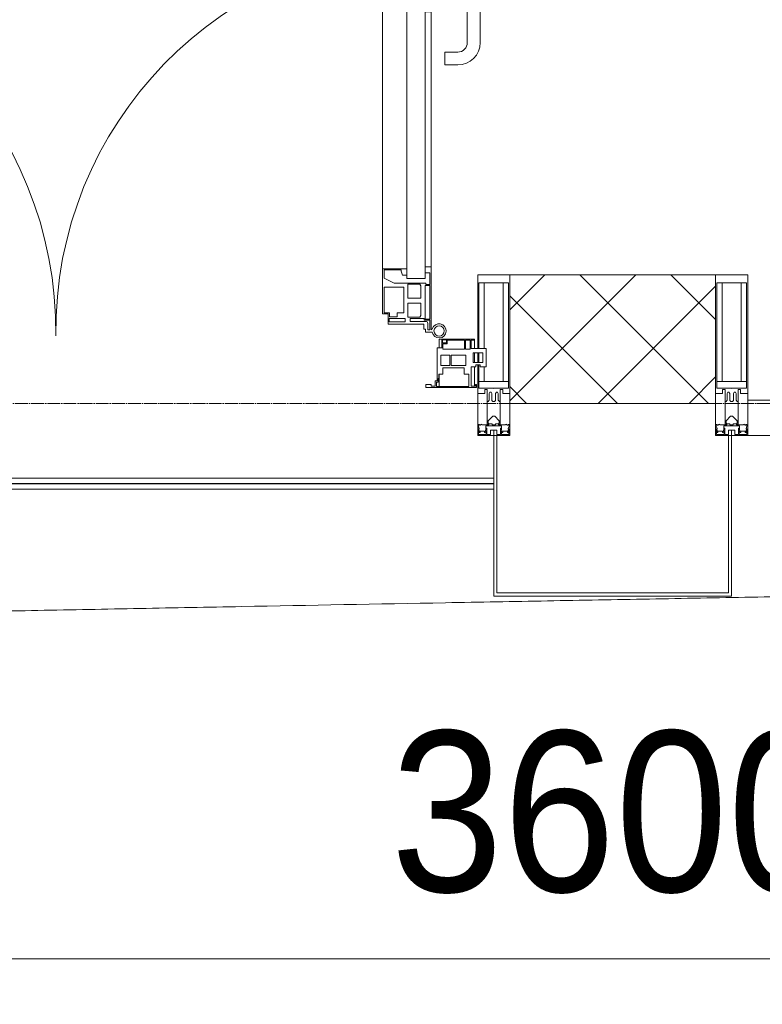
# Model space of a CAD drawing. Header units: millimetres. Extents: x 5617 to 183965, y 7718 to 172958.
# Tile 91 of 120: x 80402 to 81558, y 14465 to 15997. Entities that reach past the tile are written whole.
import ezdxf

# ---------------------------------------------------------------- set-up
doc = ezdxf.new("R2010")
doc.units = ezdxf.units.MM
doc.linetypes.add('ADSK_Линия сетки', pattern=[25, 20, -2.5, 0, -2.5])
for name, color, linetype, lineweight in [('Двери', 7, 'Continuous', 18), ('Импосты витража', 7, 'Continuous', 18), ('Колонны', 7, 'Continuous', 18), ('Ограждение', 7, 'Continuous', 18), ('Оси', 7, 'Continuous', 9), ('Панели витража', 7, 'Continuous', 18), ('Поручни', 7, 'Continuous', 18), ('Размеры', 7, 'Continuous', 9), ('Размеры-100', 7, 'Continuous', 9), ('Стены разрез', 7, 'Continuous', 40), ('Форма', 7, 'Continuous', 18), ('Элементы узлов', 7, 'Continuous', 18)]:
    doc.layers.add(name, color=color, linetype=linetype, lineweight=lineweight)
doc.styles.add('Arial', font='arial.ttf', dxfattribs={"width": 0.9, "height": 250})
doc.dimstyles.new('Основной_2_5_мм', dxfattribs={"dimscale": 304.8, "dimtxt": 255.06485, "dimasz": 0.463911, "dimexe": 0.492126, "dimexo": 0.492126, "dimgap": 0.098425, "dimtad": 1, "dimdec": 0, "dimdsep": 46, "dimtxsty": 'Arial', "dimblk1": 'OBLIQUE', "dimblk2": 'OBLIQUE', "dimsah": 1, "dimcen": 0.09, "dimdle": 0.492126, "dimazin": 2, "dimtfac": 1, "dimtdec": 4, "dimtix": 1, "dimtmove": 0, "dimatfit": 3, "dimfxl": 1, "dimtvp": 1, "dimtolj": 1, "dimtzin": 0, "dimlwd": 20, "dimlwe": 20, "dimarcsym": 2})

# ---------------------------------------------------------------- blocks, each defined once
blk = doc.blocks.new('System Panel - A_PAN_Glass-7506762-МКСС_К4_L05_18_600_')
at = {"layer": 'Панели витража', "color": 254, "lineweight": 5, "true_color": 0xcccccc}
for p, q in [((656.25, 55), (-656.25, 55)), ((-656.25, 55), (-656.25, 0)), ((656.25, 0), (656.25, 55)), ((-656.25, 0), (656.25, 0))]:
    blk.add_line(p, q, dxfattribs=at)
blk = doc.blocks.new('A_PAN_ALU_Door_Double - EXT_1_Double_EQ-7506763-МКСС_К4_L05_18_600_')
at = {"layer": 'Двери', "color": 254, "lineweight": 5, "true_color": 0xcccccc}
for p, q in [((-575.1, -160.7), (-585.4, -160.7)), ((-583.7, -164.2), (-583.7, -262.2)), ((-581.6, -179.2), (-581.6, -164.2)), ((-581.6, -164.2), (-578.6, -164.2)), ((-578.6, -164.2), (-578.6, -174.5)), ((-575.1, -165.6), (-575.1, -160.7)), ((-572.4, -165.6), (-575.1, -165.6)), ((-572.4, -173.3), (-572.4, -165.6)), ((572.4, -165.6), (575.1, -165.6)), ((572.4, -173.3), (572.4, -165.6)), ((575.1, -160.7), (585.4, -160.7)), ((575.1, -165.6), (575.1, -160.7)), ((581.6, -164.2), (578.6, -164.2)), ((578.6, -164.2), (578.6, -174.5)), ((581.6, -179.2), (581.6, -164.2)), ((583.7, -164.2), (583.7, -262.2)), ((-572.9, -179.2), (-581.6, -179.2)), ((-581.6, -233.4), (-581.6, -180.9)), ((-581.6, -180.9), (-574.6, -180.9)), ((-575.5, -177.5), (-551.3, -177.5)), ((-574.6, -180.9), (-574.6, -233.4)), ((-572.9, -182.2), (-572.9, -179.2)), ((-551.3, -182.2), (-572.9, -182.2)), ((-517.1, -173.3), (-572.4, -173.3)), ((-551.3, -177.5), (-551.3, -182.2)), ((-543.6, -182.2), (-543.6, -176.7)), ((-543.6, -176.7), (-518.6, -176.7)), ((-518.6, -182.2), (-543.6, -182.2)), ((-518.6, -176.7), (-518.6, -182.2)), ((-517.1, -189.3), (-517.1, -173.3)), ((517.1, -173.3), (572.4, -173.3)), ((517.1, -189.3), (517.1, -173.3)), ((518.6, -176.7), (518.6, -182.2)), ((543.6, -176.7), (518.6, -176.7)), ((518.6, -182.2), (543.6, -182.2)), ((543.6, -182.2), (543.6, -176.7)), ((551.3, -177.5), (551.3, -182.2)), ((575.5, -177.5), (551.3, -177.5)), ((551.3, -182.2), (572.9, -182.2)), ((572.9, -179.2), (581.6, -179.2)), ((572.9, -182.2), (572.9, -179.2)), ((574.6, -180.9), (574.6, -233.4)), ((581.6, -180.9), (574.6, -180.9)), ((581.6, -233.4), (581.6, -180.9)), ((-567.6, -186.7), (-566.1, -184)), ((-567.6, -205.7), (-567.6, -186.7)), ((-566.1, -184), (-547.7, -184)), ((-547.7, -184), (-547.7, -205.7)), ((-541.3, -230.6), (-541.3, -191)), ((-541.3, -191), (-531.2, -191)), ((-531.2, -191), (-531.2, -184.4)), ((-531.2, -184.4), (-518.8, -184.4)), ((-518.8, -184.4), (-518.8, -191)), ((-518.8, -191), (-510.6, -191)), ((-508.2, -189.3), (-517.1, -189.3)), ((-510.6, -191), (-510.6, -230.6)), ((-508.2, -259.2), (-508.2, -189.3)), ((508.2, -189.3), (517.1, -189.3)), ((508.2, -259.2), (508.2, -189.3)), ((510.6, -191), (510.6, -230.6)), ((518.8, -191), (510.6, -191)), ((518.8, -184.4), (518.8, -191)), ((531.2, -184.4), (518.8, -184.4)), ((531.2, -191), (531.2, -184.4)), ((541.3, -191), (531.2, -191)), ((541.3, -230.6), (541.3, -191)), ((547.7, -184), (547.7, -205.7)), ((566.1, -184), (547.7, -184)), ((567.6, -186.7), (566.1, -184)), ((567.6, -205.7), (567.6, -186.7)), ((-547.7, -205.7), (-567.6, -205.7)), ((-567.6, -232.6), (-567.6, -213.6)), ((-567.6, -213.6), (-547.7, -213.6)), ((-547.7, -213.6), (-547.7, -235.3)), ((547.7, -205.7), (567.6, -205.7)), ((567.6, -213.6), (547.7, -213.6)), ((547.7, -213.6), (547.7, -235.3)), ((567.6, -232.6), (567.6, -213.6)), ((-583.7, -244.2), (-583.7, -677.3)), ((-574.6, -233.4), (-581.6, -233.4)), ((-581.6, -253.1), (-581.6, -235.1)), ((-581.6, -235.1), (-575.4, -235.1)), ((-575.4, -235.1), (-575.4, -237.1)), ((-575.4, -237.1), (-526.4, -237.1)), ((-574.6, -244.2), (-546, -244.2)), ((-574.6, -244.2), (-574.6, -677.3)), ((-566.1, -235.3), (-567.6, -232.6)), ((-547.7, -235.3), (-566.1, -235.3)), ((-546, -677.3), (-546, -244.2)), ((-510.6, -230.6), (-541.3, -230.6)), ((-526.4, -237.1), (-510.6, -244.7)), ((-510.6, -244.7), (-510.6, -257.7)), ((510.6, -230.6), (541.3, -230.6)), ((526.4, -237.1), (510.6, -244.7)), ((510.6, -244.7), (510.6, -257.7)), ((575.4, -237.1), (526.4, -237.1)), ((546, -677.3), (546, -244.2)), ((574.6, -244.2), (546, -244.2)), ((547.7, -235.3), (566.1, -235.3)), ((566.1, -235.3), (567.6, -232.6)), ((574.6, -233.4), (581.6, -233.4)), ((574.6, -244.2), (574.6, -677.3)), ((575.4, -235.1), (575.4, -237.1)), ((581.6, -235.1), (575.4, -235.1)), ((581.6, -253.1), (581.6, -235.1)), ((583.7, -244.2), (583.7, -677.3)), ((-574.6, -253.1), (-581.6, -253.1)), ((-574.6, -262.2), (-574.6, -253.1)), ((-539.3, -249.6), (-546, -249.6)), ((-546, -249.6), (-546, -259.2)), ((-546, -259.2), (-508.2, -259.2)), ((-537.1, -255.7), (-539.3, -249.6)), ((-537.1, -257.7), (-537.1, -255.7)), ((-510.6, -257.7), (-537.1, -257.7)), ((-508.2, -662.3), (-508.2, -259.2)), ((546, -259.2), (508.2, -259.2)), ((508.2, -662.3), (508.2, -259.2)), ((510.6, -257.7), (537.1, -257.7)), ((537.1, -255.7), (539.3, -249.6)), ((537.1, -257.7), (537.1, -255.7)), ((539.3, -249.6), (546, -249.6)), ((546, -249.6), (546, -259.2)), ((574.6, -253.1), (581.6, -253.1)), ((574.6, -262.2), (574.6, -253.1)), ((-583.7, -262.2), (-574.6, -262.2)), ((583.7, -262.2), (574.6, -262.2)), ((-574.6, -659.3), (-583.7, -659.3)), ((-583.7, -659.3), (-583.7, -758.9)), ((-574.6, -659.3), (-583.7, -659.3)), ((-583.7, -659.3), (-583.7, -758.9)), ((-581.6, -686.5), (-581.6, -668.4)), ((-581.6, -668.4), (-574.6, -668.4)), ((-581.6, -686.5), (-581.6, -668.4)), ((-581.6, -668.4), (-574.6, -668.4)), ((-574.6, -668.4), (-574.6, -659.3)), ((-574.6, -668.4), (-574.6, -659.3)), ((-508.2, -662.3), (-546, -662.3)), ((-546, -662.3), (-546, -672)), ((-508.2, -662.3), (-546, -662.3)), ((-546, -662.3), (-546, -672)), ((-546, -672), (-539.3, -672)), ((-546, -672), (-539.3, -672)), ((-539.3, -672), (-537.1, -665.9)), ((-539.3, -672), (-537.1, -665.9)), ((-537.1, -665.9), (-537.1, -663.8)), ((-537.1, -663.8), (-510.6, -663.8)), ((-537.1, -665.9), (-537.1, -663.8)), ((-537.1, -663.8), (-510.6, -663.8)), ((-510.6, -663.8), (-510.6, -676.8)), ((-510.6, -663.8), (-510.6, -676.8)), ((-508.2, -732.3), (-508.2, -662.3)), ((-508.2, -732.3), (-508.2, -662.3)), ((508.2, -662.3), (546, -662.3)), ((508.2, -732.3), (508.2, -662.3)), ((508.2, -662.3), (546, -662.3)), ((508.2, -732.3), (508.2, -662.3)), ((510.6, -663.8), (510.6, -676.8)), ((537.1, -663.8), (510.6, -663.8)), ((510.6, -663.8), (510.6, -676.8)), ((537.1, -663.8), (510.6, -663.8)), ((537.1, -665.9), (537.1, -663.8)), ((537.1, -665.9), (537.1, -663.8)), ((539.3, -672), (537.1, -665.9)), ((539.3, -672), (537.1, -665.9)), ((546, -672), (539.3, -672)), ((546, -672), (539.3, -672)), ((546, -662.3), (546, -672)), ((546, -662.3), (546, -672)), ((574.6, -659.3), (583.7, -659.3)), ((574.6, -668.4), (574.6, -659.3)), ((574.6, -659.3), (583.7, -659.3)), ((574.6, -668.4), (574.6, -659.3)), ((581.6, -668.4), (574.6, -668.4)), ((581.6, -668.4), (574.6, -668.4)), ((581.6, -686.5), (581.6, -668.4)), ((581.6, -686.5), (581.6, -668.4)), ((583.7, -659.3), (583.7, -758.9)), ((583.7, -659.3), (583.7, -758.9)), ((-575.4, -686.5), (-581.6, -686.5)), ((-575.4, -686.5), (-581.6, -686.5)), ((-581.6, -740.6), (-581.6, -688.2)), ((-581.6, -688.2), (-574.6, -688.2)), ((-581.6, -740.6), (-581.6, -688.2)), ((-581.6, -688.2), (-574.6, -688.2)), ((-526.4, -684.5), (-575.4, -684.5)), ((-575.4, -684.5), (-575.4, -686.5)), ((-526.4, -684.5), (-575.4, -684.5)), ((-575.4, -684.5), (-575.4, -686.5)), ((-574.6, -677.3), (-546, -677.3)), ((-574.6, -688.2), (-574.6, -740.6)), ((-574.6, -688.2), (-574.6, -740.6)), ((-567.6, -688.9), (-566.1, -686.3)), ((-567.6, -688.9), (-566.1, -686.3)), ((-567.6, -708), (-567.6, -688.9)), ((-567.6, -708), (-567.6, -688.9)), ((-566.1, -686.3), (-547.7, -686.3)), ((-566.1, -686.3), (-547.7, -686.3)), ((-547.7, -686.3), (-547.7, -708)), ((-547.7, -686.3), (-547.7, -708)), ((-510.6, -676.8), (-526.4, -684.5)), ((-510.6, -676.8), (-526.4, -684.5)), ((510.6, -676.8), (526.4, -684.5)), ((510.6, -676.8), (526.4, -684.5)), ((526.4, -684.5), (575.4, -684.5)), ((526.4, -684.5), (575.4, -684.5)), ((574.6, -677.3), (546, -677.3)), ((547.7, -686.3), (547.7, -708)), ((566.1, -686.3), (547.7, -686.3)), ((547.7, -686.3), (547.7, -708)), ((566.1, -686.3), (547.7, -686.3)), ((567.6, -688.9), (566.1, -686.3)), ((567.6, -688.9), (566.1, -686.3)), ((567.6, -708), (567.6, -688.9)), ((567.6, -708), (567.6, -688.9)), ((581.6, -688.2), (574.6, -688.2)), ((574.6, -688.2), (574.6, -740.6)), ((581.6, -688.2), (574.6, -688.2)), ((574.6, -688.2), (574.6, -740.6)), ((575.4, -684.5), (575.4, -686.5)), ((575.4, -684.5), (575.4, -686.5)), ((575.4, -686.5), (581.6, -686.5)), ((575.4, -686.5), (581.6, -686.5)), ((581.6, -740.6), (581.6, -688.2)), ((581.6, -740.6), (581.6, -688.2)), ((-541.3, -730.5), (-541.3, -691)), ((-541.3, -691), (-510.6, -691)), ((-541.3, -730.5), (-541.3, -691)), ((-541.3, -691), (-510.6, -691)), ((-510.6, -691), (-510.6, -730.6)), ((-510.6, -691), (-510.6, -730.6)), ((541.3, -691), (510.6, -691)), ((510.6, -691), (510.6, -730.6)), ((541.3, -691), (510.6, -691)), ((510.6, -691), (510.6, -730.6)), ((541.3, -730.5), (541.3, -691)), ((541.3, -730.5), (541.3, -691)), ((-547.7, -708), (-567.6, -708)), ((-547.7, -708), (-567.6, -708)), ((-567.6, -734.8), (-567.6, -715.8)), ((-567.6, -715.8), (-547.7, -715.8)), ((-567.6, -734.8), (-567.6, -715.8)), ((-567.6, -715.8), (-547.7, -715.8)), ((-547.7, -715.8), (-547.7, -737.5)), ((-547.7, -715.8), (-547.7, -737.5)), ((547.7, -708), (567.6, -708)), ((547.7, -708), (567.6, -708)), ((567.6, -715.8), (547.7, -715.8)), ((547.7, -715.8), (547.7, -737.5)), ((567.6, -715.8), (547.7, -715.8)), ((547.7, -715.8), (547.7, -737.5)), ((567.6, -734.8), (567.6, -715.8)), ((567.6, -734.8), (567.6, -715.8)), ((-566.1, -737.5), (-567.6, -734.8)), ((-566.1, -737.5), (-567.6, -734.8)), ((-531.2, -730.5), (-541.3, -730.5)), ((-531.2, -730.5), (-541.3, -730.5)), ((-531.2, -737.1), (-531.2, -730.5)), ((-531.2, -737.1), (-531.2, -730.5)), ((-510.6, -730.6), (-518.8, -730.6)), ((-518.8, -730.6), (-518.8, -737.1)), ((-510.6, -730.6), (-518.8, -730.6)), ((-518.8, -730.6), (-518.8, -737.1)), ((-517.1, -741.8), (-517.1, -732.3)), ((-517.1, -732.3), (-508.2, -732.3)), ((-517.1, -741.8), (-517.1, -732.3)), ((-517.1, -732.3), (-508.2, -732.3)), ((517.1, -732.3), (508.2, -732.3)), ((517.1, -732.3), (508.2, -732.3)), ((510.6, -730.6), (518.8, -730.6)), ((510.6, -730.6), (518.8, -730.6)), ((517.1, -741.8), (517.1, -732.3)), ((517.1, -741.8), (517.1, -732.3)), ((518.8, -730.6), (518.8, -737.1)), ((518.8, -730.6), (518.8, -737.1)), ((531.2, -730.5), (541.3, -730.5)), ((531.2, -737.1), (531.2, -730.5)), ((531.2, -730.5), (541.3, -730.5)), ((531.2, -737.1), (531.2, -730.5)), ((566.1, -737.5), (567.6, -734.8)), ((566.1, -737.5), (567.6, -734.8)), ((-574.6, -740.6), (-581.6, -740.6)), ((-574.6, -740.6), (-581.6, -740.6)), ((-581.6, -750.3), (-581.6, -742.3)), ((-581.6, -742.3), (-572.9, -742.3)), ((-581.6, -750.3), (-581.6, -742.3)), ((-581.6, -742.3), (-572.9, -742.3)), ((-579.8, -750.3), (-581.6, -750.3)), ((-579.8, -750.3), (-581.6, -750.3)), ((-578.6, -748.9), (-579.8, -748.9)), ((-579.8, -748.9), (-579.8, -750.3)), ((-578.6, -748.9), (-579.8, -748.9)), ((-579.8, -748.9), (-579.8, -750.3)), ((-578.6, -758.9), (-578.6, -748.9)), ((-578.6, -758.9), (-578.6, -748.9)), ((-572.9, -742.3), (-572.9, -739.3)), ((-572.9, -739.3), (-543.6, -739.3)), ((-572.9, -742.3), (-572.9, -739.3)), ((-572.9, -739.3), (-543.6, -739.3)), ((-547.7, -737.5), (-566.1, -737.5)), ((-547.7, -737.5), (-566.1, -737.5)), ((-543.6, -739.3), (-543.6, -744.8)), ((-543.6, -739.3), (-543.6, -744.8)), ((-543.6, -744.8), (-518.6, -744.8)), ((-543.6, -744.8), (-518.6, -744.8)), ((-518.8, -737.1), (-531.2, -737.1)), ((-518.8, -737.1), (-531.2, -737.1)), ((-518.6, -744.8), (-518.6, -741.8)), ((-518.6, -741.8), (-517.1, -741.8)), ((-518.6, -744.8), (-518.6, -741.8)), ((-518.6, -741.8), (-517.1, -741.8)), ((518.6, -741.8), (517.1, -741.8)), ((518.6, -741.8), (517.1, -741.8)), ((518.6, -744.8), (518.6, -741.8)), ((518.6, -744.8), (518.6, -741.8)), ((543.6, -744.8), (518.6, -744.8)), ((543.6, -744.8), (518.6, -744.8)), ((518.8, -737.1), (531.2, -737.1)), ((518.8, -737.1), (531.2, -737.1)), ((543.6, -739.3), (543.6, -744.8)), ((572.9, -739.3), (543.6, -739.3)), ((543.6, -739.3), (543.6, -744.8)), ((572.9, -739.3), (543.6, -739.3)), ((547.7, -737.5), (566.1, -737.5)), ((547.7, -737.5), (566.1, -737.5)), ((572.9, -742.3), (572.9, -739.3)), ((572.9, -742.3), (572.9, -739.3)), ((581.6, -742.3), (572.9, -742.3)), ((581.6, -742.3), (572.9, -742.3)), ((574.6, -740.6), (581.6, -740.6)), ((574.6, -740.6), (581.6, -740.6)), ((578.6, -748.9), (579.8, -748.9)), ((578.6, -758.9), (578.6, -748.9)), ((578.6, -748.9), (579.8, -748.9)), ((578.6, -758.9), (578.6, -748.9)), ((579.8, -748.9), (579.8, -750.3)), ((579.8, -748.9), (579.8, -750.3)), ((579.8, -750.3), (581.6, -750.3)), ((579.8, -750.3), (581.6, -750.3)), ((581.6, -750.3), (581.6, -742.3)), ((581.6, -750.3), (581.6, -742.3)), ((-583.7, -758.9), (-578.6, -758.9)), ((-583.7, -758.9), (-578.6, -758.9)), ((583.7, -758.9), (578.6, -758.9)), ((583.7, -758.9), (578.6, -758.9))]:
    blk.add_line(p, q, dxfattribs=at)
at = {"layer": 'Двери', "color": 254, "lineweight": 5, "true_color": 0xe5e5e5}
for p, q in [((-625.1, -576.5), (-605.1, -576.5)), ((-605.1, -576.5), (-605.1, -596.5)), ((625.1, -576.5), (605.1, -576.5)), ((605.1, -576.5), (605.1, -596.5)), ((-605.1, -596.5), (-625.1, -596.5)), ((605.1, -596.5), (625.1, -596.5)), ((-660.1, -685.7), (-660.1, -611.5)), ((-640.1, -611.5), (-640.1, -683.8)), ((640.1, -611.5), (640.1, -683.8)), ((660.1, -685.7), (660.1, -611.5)), ((-624.5, -698.8), (-597.6, -697.7)), ((-597.6, -723.5), (-597.6, -696)), ((-595.1, -693.5), (-583.6, -693.5)), ((595.1, -693.5), (583.6, -693.5)), ((597.6, -723.5), (597.6, -696)), ((624.5, -698.8), (597.6, -697.7)), ((-597.6, -721.7), (-626.4, -720.7)), ((-583.6, -726), (-595.1, -726)), ((583.6, -726), (595.1, -726)), ((597.6, -721.7), (626.4, -720.7))]:
    blk.add_line(p, q, dxfattribs=at)
at = {"layer": 'Двери', "color": 254, "lineweight": 5, "true_color": 0xcccccc}
for centre, radius, start, end in [((-596.2, -162.7), 11, 9.9716, 343.953), ((596.2, -162.7), 11, 196.047, 170.0284), ((-596.2, -162.6), 8, 90, 270), ((-596.2, -162.6), 8, 270, 90), ((-583.7, -166.3), 2.03, 90, 163.9279), ((583.7, -166.3), 2.03, 16.0721, 90), ((596.2, -162.6), 8, 90, 270), ((596.2, -162.6), 8, 270, 90), ((-575.5, -174.5), 3, 180, 270), ((575.5, -174.5), 3, 270, 0)]:
    blk.add_arc(centre, radius, start, end, dxfattribs=at)
at = {"layer": 'Двери', "color": 254, "lineweight": 5, "true_color": 0xe5e5e5}
for centre, radius, start, end in [((-596.2, -162.6), 596.2, 270.9387, 0.704), ((596.2, -162.6), 596.2, 179.296, 269.0613), ((-625.1, -611.5), 35, 90, 180), ((625.1, -611.5), 35, 0, 90), ((-625.1, -611.5), 15, 90, 180), ((625.1, -611.5), 15, 0, 90), ((-625.1, -685.7), 35, 180, 267.8055), ((-625.1, -683.8), 15, 180, 272.1944), ((625.1, -683.8), 15, 267.8056, 0), ((625.1, -685.7), 35, 272.1945, 0), ((-595.1, -696), 2.5, 90, 180), ((595.1, -696), 2.5, 0, 90), ((-595.1, -723.5), 2.5, 180, 270), ((595.1, -723.5), 2.5, 270, 0)]:
    blk.add_arc(centre, radius, start, end, dxfattribs=at)
at = {"layer": 'Панели витража', "color": 254, "lineweight": 5, "true_color": 0xcccccc}
for p, q in [((-654.3, -79.5), (-654.3, -74.5)), ((-654.3, -74.5), (-575.3, -74.5)), ((-592, -76.3), (-642.4, -76.3)), ((-642.4, -76.3), (-642.4, -95.5)), ((-596.2, -95.5), (-596.2, -76.2)), ((-592, -83.1), (-592, -76.3)), ((-590.3, -76.5), (-590.3, -84.8)), ((-583.9, -76.5), (-590.3, -76.5)), ((-583.9, -79.5), (-583.9, -76.5)), ((-575.3, -74.5), (-575.3, -79.5)), ((575.3, -74.5), (654.3, -74.5)), ((575.3, -79.5), (575.3, -74.5)), ((583.9, -76.5), (583.9, -79.5)), ((590.3, -76.5), (583.9, -76.5)), ((590.3, -84.8), (590.3, -76.5)), ((592, -76.3), (592, -83.1)), ((642.4, -76.3), (592, -76.3)), ((596.2, -76.2), (596.2, -95.5)), ((642.4, -95.5), (642.4, -76.3)), ((654.3, -74.5), (654.3, -79.5)), ((-652.8, -79.5), (-654.3, -79.5)), ((-652.8, -76.7), (-652.8, -79.5)), ((-646.3, -76.7), (-652.8, -76.7)), ((-651.2, -76.7), (-651.2, -106.6)), ((-646.3, -106.6), (-646.3, -76.7)), ((-595.8, -89), (-595, -88.2)), ((-595.8, -95.5), (-595.8, -89)), ((-595, -83.1), (-592, -83.1)), ((-595, -88.2), (-595, -83.1)), ((-593.3, -84.8), (-593.3, -136.5)), ((-590.3, -84.8), (-593.3, -84.8)), ((-575.3, -79.5), (-583.9, -79.5)), ((583.9, -79.5), (575.3, -79.5)), ((593.3, -84.8), (590.3, -84.8)), ((592, -83.1), (595, -83.1)), ((593.3, -136.5), (593.3, -84.8)), ((595, -83.1), (595, -88.2)), ((595, -88.2), (595.8, -89)), ((595.8, -89), (595.8, -95.5)), ((646.3, -76.7), (646.3, -106.6)), ((652.8, -76.7), (646.3, -76.7)), ((651.2, -106.6), (651.2, -76.7)), ((652.8, -79.5), (652.8, -76.7)), ((654.3, -79.5), (652.8, -79.5)), ((-669.2, -106.6), (-660.2, -106.6)), ((-669.2, -135.1), (-669.2, -106.6)), ((-660.2, -106.6), (-660.2, -110.1)), ((-653.3, -106.6), (-646.3, -106.6)), ((-653.3, -110.1), (-653.3, -106.6)), ((-642.4, -95.5), (-635.3, -95.5)), ((-635.3, -95.5), (-635.3, -105)), ((-635.3, -105), (-602.1, -105)), ((-602.1, -95.5), (-595.8, -95.5)), ((-602.1, -105), (-602.1, -95.5)), ((595.8, -95.5), (602.1, -95.5)), ((602.1, -95.5), (602.1, -105)), ((602.1, -105), (635.3, -105)), ((635.3, -95.5), (642.4, -95.5)), ((635.3, -105), (635.3, -95.5)), ((646.3, -106.6), (653.3, -106.6)), ((653.3, -106.6), (653.3, -110.1)), ((660.2, -106.6), (669.2, -106.6)), ((660.2, -110.1), (660.2, -106.6)), ((669.2, -106.6), (669.2, -135.1)), ((-664.2, -113.4), (-664.2, -128.4)), ((-649.2, -113.4), (-664.2, -113.4)), ((-660.2, -110.1), (-653.3, -110.1)), ((-651.2, -113.4), (-651.2, -128.4)), ((-649.2, -128.4), (-649.2, -113.4)), ((-637.8, -108.8), (-637.8, -125)), ((-615.2, -108.8), (-637.8, -108.8)), ((-615.2, -125), (-615.2, -108.8)), ((-613, -108.8), (-613, -125)), ((-598.7, -108.8), (-613, -108.8)), ((-598.7, -125), (-598.7, -108.8)), ((598.7, -108.8), (598.7, -125)), ((613, -108.8), (598.7, -108.8)), ((613, -125), (613, -108.8)), ((615.2, -108.8), (615.2, -125)), ((637.8, -108.8), (615.2, -108.8)), ((637.8, -125), (637.8, -108.8)), ((649.2, -113.4), (649.2, -128.4)), ((664.2, -113.4), (649.2, -113.4)), ((651.2, -128.4), (651.2, -113.4)), ((653.3, -110.1), (660.2, -110.1)), ((664.2, -128.4), (664.2, -113.4)), ((-645.9, -135.1), (-669.2, -135.1)), ((-664.2, -128.4), (-649.2, -128.4)), ((-651.2, -135.1), (-651.2, -148.5)), ((-645.9, -148.5), (-645.9, -135.1)), ((-644.3, -134.5), (-644.3, -148.2)), ((-637.3, -134.5), (-644.3, -134.5)), ((-637.8, -125), (-615.2, -125)), ((-637.3, -148.2), (-637.3, -134.5)), ((-635.9, -134.2), (-635.9, -148.4)), ((-601.9, -134.2), (-635.9, -134.2)), ((-613, -125), (-598.7, -125)), ((-601.9, -142.8), (-601.9, -134.2)), ((-600.3, -136.5), (-600.3, -150)), ((-593.3, -136.5), (-600.3, -136.5)), ((-596.2, -150), (-596.2, -136.5)), ((600.3, -136.5), (593.3, -136.5)), ((596.2, -136.5), (596.2, -150)), ((598.7, -125), (613, -125)), ((600.3, -150), (600.3, -136.5)), ((635.9, -134.2), (601.9, -134.2)), ((601.9, -134.2), (601.9, -142.8)), ((615.2, -125), (637.8, -125)), ((635.9, -148.4), (635.9, -134.2)), ((637.3, -134.5), (637.3, -148.2)), ((644.3, -134.5), (637.3, -134.5)), ((644.3, -148.2), (644.3, -134.5)), ((645.9, -135.1), (645.9, -148.5)), ((669.2, -135.1), (645.9, -135.1)), ((649.2, -128.4), (664.2, -128.4)), ((651.2, -148.5), (651.2, -135.1)), ((-651.2, -148.5), (-645.9, -148.5)), ((-651.2, -150), (-651.2, -148.5)), ((-600.3, -150), (-651.2, -150)), ((-644.3, -148.2), (-637.3, -148.2)), ((-635.9, -148.4), (-608.9, -148.4)), ((-608.9, -142.8), (-601.9, -142.8)), ((-608.9, -148.4), (-608.9, -142.8)), ((-607.5, -144.4), (-607.5, -148.7)), ((-601.5, -144.4), (-607.5, -144.4)), ((-607.5, -148.7), (-601.5, -148.7)), ((-601.5, -148.7), (-601.5, -144.4)), ((-600.3, -150), (-596.2, -150)), ((596.2, -150), (600.3, -150)), ((651.2, -150), (600.3, -150)), ((601.5, -144.4), (601.5, -148.7)), ((607.5, -144.4), (601.5, -144.4)), ((601.5, -148.7), (607.5, -148.7)), ((601.9, -142.8), (608.9, -142.8)), ((607.5, -148.7), (607.5, -144.4)), ((608.9, -142.8), (608.9, -148.4)), ((608.9, -148.4), (635.9, -148.4)), ((637.3, -148.2), (644.3, -148.2)), ((645.9, -148.5), (651.2, -148.5)), ((651.2, -148.5), (651.2, -150))]:
    blk.add_line(p, q, dxfattribs=at)
blk = doc.blocks.new('Rectangular Mullion - 50Wx250H-V49-МКСС_К4_L05_18_600_')
at = {"layer": 'Элементы узлов', "color": 254, "lineweight": 5, "true_color": 0xcccccc}
for p, q in [((-25, 135.1), (-25, 250)), ((-25, 250), (0, 250)), ((25, 250), (0, 250)), ((25, 65.2), (25, 250)), ((-23, 237.3), (0, 237.3)), ((-23, 237.3), (-23, 135.1)), ((-14.9, 135.1), (-14.9, 237.3)), ((23, 237.3), (0, 237.3)), ((14.9, 84), (14.9, 237.3)), ((23, 237.3), (23, 73.6)), ((-25, 113.4), (-25, 128.4)), ((-23, 128.4), (-23, 113.4)), ((-25, 65.2), (-25, 110.1)), ((-23, 110.1), (-23, 73.6)), ((-14.9, 84), (-14.9, 106.6)), ((0, 84), (-23, 84)), ((0, 84), (23, 84)), ((-14, 65.2), (-25, 65.2)), ((-0.5, 73.6), (-23, 73.6)), ((-14, 71.3), (-14, 65.2)), ((-10, 71.3), (-14, 71.3)), ((-10, 53), (-10, 71.3)), ((-7, 65.2), (-5.9, 67.3)), ((-7, 65.2), (-7, 54.7)), ((-4.1, 67.3), (-5.9, 67.3)), ((-4.1, 67.3), (-2.9, 65.1)), ((-2.9, 65.1), (-2.9, 54.6)), ((0.5, 73.6), (23, 73.6)), ((4.1, 67.3), (2.9, 65.1)), ((2.9, 65.1), (2.9, 54.6)), ((4.1, 67.3), (5.9, 67.3)), ((7, 65.2), (5.9, 67.3)), ((7, 65.2), (7, 54.7)), ((10, 71.3), (14, 71.3)), ((10, 53), (10, 71.3)), ((14, 71.3), (14, 65.2)), ((14, 65.2), (25, 65.2)), ((-8.7, 53), (-10, 53)), ((-10, 53), (-10, 17)), ((-8.7, 53), (-7, 54.7)), ((-1.3, 53), (-2.9, 54.6)), ((0, 53), (-1.3, 53)), ((0, 53), (1.3, 53)), ((1.3, 53), (2.9, 54.6)), ((8.7, 53), (7, 54.7)), ((8.7, 53), (10, 53)), ((10, 53), (10, 17)), ((-22.3, 17), (-23.8, 17)), ((-23.8, 17), (-23.8, 14.6)), ((-22.3, 17), (-22.3, 16)), ((-22.3, 16), (-21.3, 16)), ((-19, 17.6), (-21.3, 16)), ((-18.4, 16.6), (-19, 17.6)), ((-7.4, 16.6), (-18.4, 16.6)), ((-10, 17), (-7.5, 17)), ((-8.5, 23), (-1.5, 30)), ((-8.5, 18.5), (-8.5, 23)), ((-7.5, 18.5), (-8.5, 18.5)), ((-7.5, 17), (-7.5, 18.5)), ((-7.4, 18), (-7.4, 16.6)), ((-2.6, 18), (-7.4, 18)), ((-2.6, 18), (-2.6, 16.8)), ((-2.6, 16.8), (0, 16.8)), ((-1.5, 30), (0, 30)), ((1.5, 30), (0, 30)), ((2.6, 16.8), (0, 16.8)), ((0, 14.8), (0, 16.8)), ((0, 14.8), (0, 16.8)), ((8.5, 23), (1.5, 30)), ((2.6, 18), (2.6, 16.8)), ((2.6, 18), (7.4, 18)), ((7.4, 18), (7.4, 16.6)), ((7.4, 16.6), (18.4, 16.6)), ((7.5, 18.5), (8.5, 18.5)), ((7.5, 17), (7.5, 18.5)), ((10, 17), (7.5, 17)), ((8.5, 18.5), (8.5, 23)), ((18.4, 16.6), (19, 17.6)), ((19, 17.6), (21.3, 16)), ((22.3, 16), (21.3, 16)), ((22.3, 17), (22.3, 16)), ((22.3, 17), (23.8, 17)), ((23.8, 17), (23.8, 14.6)), ((-23.8, 14.6), (-25, 14.2)), ((-25, 0), (-25, 14.2)), ((-22.5, 10.6), (-23.8, 14.6)), ((-22.5, 10.6), (-23.7, 9.9)), ((-23.7, 1.3), (-23.7, 9.9)), ((-23.7, 1.3), (-11.8, 1.3)), ((-23.2, 10.2), (-22.5, 8)), ((-22.5, 8), (-22.5, 4.5)), ((-21.3, 4.5), (-22.5, 4.5)), ((-21.3, 4.5), (-21.3, 6.5)), ((-21.3, 6.5), (-14.2, 6.5)), ((-14.2, 6.5), (-14.2, 4.5)), ((-13.2, 4.5), (-14.2, 4.5)), ((-13.2, 4.5), (-12.2, 7.2)), ((-12.7, 7.6), (-11.3, 11.4)), ((-12.7, 7.6), (-11.8, 6.9)), ((-12.2, 9), (-12.2, 14.8)), ((-12.2, 14.8), (0, 14.8)), ((-11.8, 1.3), (-11.8, 6.9)), ((-10.5, 11.2), (-11.3, 11.4)), ((-10.5, 1.5), (-10.5, 11.2)), ((-4.8, 1.5), (-10.5, 1.5)), ((0, 8), (-4.8, 8)), ((-4.8, 1.5), (-4.8, 8)), ((12.2, 14.8), (0, 14.8)), ((0, 0), (0, 8)), ((0, 8), (4.8, 8)), ((0, 0), (0, 8)), ((4.8, 1.5), (4.8, 8)), ((4.8, 1.5), (10.5, 1.5)), ((10.5, 11.2), (11.3, 11.4)), ((10.5, 1.5), (10.5, 11.2)), ((12.7, 7.6), (11.3, 11.4)), ((12.7, 7.6), (11.8, 6.9)), ((11.8, 1.3), (11.8, 6.9)), ((23.7, 1.3), (11.8, 1.3)), ((12.2, 9), (12.2, 14.8)), ((13.2, 4.5), (12.2, 7.2)), ((13.2, 4.5), (14.2, 4.5)), ((21.3, 6.5), (14.2, 6.5)), ((14.2, 6.5), (14.2, 4.5)), ((21.3, 4.5), (21.3, 6.5)), ((21.3, 4.5), (22.5, 4.5)), ((22.5, 10.6), (23.8, 14.6)), ((22.5, 10.6), (23.7, 9.9)), ((23.2, 10.2), (22.5, 8)), ((22.5, 8), (22.5, 4.5)), ((23.7, 1.3), (23.7, 9.9)), ((23.8, 14.6), (25, 14.2)), ((25, 0), (25, 14.2)), ((-25, 0), (0, 0)), ((25, 0), (0, 0))]:
    blk.add_line(p, q, dxfattribs=at)
for centre, start, end in [((-0.5, 73.1), 360, 90), ((0.5, 73.1), 90, 180)]:
    blk.add_arc(centre, 0.5, start, end, dxfattribs=at)
blk = doc.blocks.new('Rectangular Mullion - R_StandardFrame_50Wx250H-V50-МКСС_К4_L05_18_600_')
at = {"layer": 'Импосты витража', "color": 254, "lineweight": 5, "true_color": 0xcccccc}
for p, q in [((-25, -110.1), (-25, 0)), ((-25, 0), (0, 0)), ((5, 0), (25, 0)), ((25, 0), (25, -250)), ((-25, -128.4), (-25, -113.4)), ((-25, -250), (-25, -135.1)), ((25, -250), (-25, -250))]:
    blk.add_line(p, q, dxfattribs=at)
blk = doc.blocks.new('Rectangular Mullion - 50Wx250H-2623690-МКСС_К4_L05_18_600_')
at = {"layer": 'Элементы узлов', "color": 254, "lineweight": 5, "true_color": 0xcccccc}
for p, q in [((-25, 65.2), (-25, 250)), ((-25, 250), (0, 250)), ((25, 250), (0, 250)), ((25, 65.2), (25, 250)), ((-23, 237.3), (0, 237.3)), ((-23, 237.3), (-23, 73.6)), ((-14.9, 84), (-14.9, 237.3)), ((23, 237.3), (0, 237.3)), ((14.9, 84), (14.9, 237.3)), ((23, 237.3), (23, 73.6)), ((0, 84), (-23, 84)), ((0, 84), (23, 84)), ((-14, 65.2), (-25, 65.2)), ((-0.5, 73.6), (-23, 73.6)), ((-14, 71.3), (-14, 65.2)), ((-10, 71.3), (-14, 71.3)), ((-10, 53), (-10, 71.3)), ((-7, 65.2), (-5.9, 67.3)), ((-7, 65.2), (-7, 54.7)), ((-4.1, 67.3), (-5.9, 67.3)), ((-4.1, 67.3), (-2.9, 65.1)), ((-2.9, 65.1), (-2.9, 54.6)), ((0.5, 73.6), (23, 73.6)), ((4.1, 67.3), (2.9, 65.1)), ((2.9, 65.1), (2.9, 54.6)), ((4.1, 67.3), (5.9, 67.3)), ((7, 65.2), (5.9, 67.3)), ((7, 65.2), (7, 54.7)), ((10, 71.3), (14, 71.3)), ((10, 53), (10, 71.3)), ((14, 71.3), (14, 65.2)), ((14, 65.2), (25, 65.2)), ((-8.7, 53), (-10, 53)), ((-10, 53), (-10, 17)), ((-8.7, 53), (-7, 54.7)), ((-1.3, 53), (-2.9, 54.6)), ((0, 53), (-1.3, 53)), ((0, 53), (1.3, 53)), ((1.3, 53), (2.9, 54.6)), ((8.7, 53), (7, 54.7)), ((8.7, 53), (10, 53)), ((10, 53), (10, 17)), ((-22.3, 17), (-23.8, 17)), ((-23.8, 17), (-23.8, 14.6)), ((-22.3, 17), (-22.3, 16)), ((-22.3, 16), (-21.3, 16)), ((-19, 17.6), (-21.3, 16)), ((-18.4, 16.6), (-19, 17.6)), ((-7.4, 16.6), (-18.4, 16.6)), ((-10, 17), (-7.5, 17)), ((-8.5, 23), (-1.5, 30)), ((-8.5, 18.5), (-8.5, 23)), ((-7.5, 18.5), (-8.5, 18.5)), ((-7.5, 17), (-7.5, 18.5)), ((-7.4, 18), (-7.4, 16.6)), ((-2.6, 18), (-7.4, 18)), ((-2.6, 18), (-2.6, 16.8)), ((-2.6, 16.8), (0, 16.8)), ((-1.5, 30), (0, 30)), ((1.5, 30), (0, 30)), ((2.6, 16.8), (0, 16.8)), ((0, 14.8), (0, 16.8)), ((0, 14.8), (0, 16.8)), ((8.5, 23), (1.5, 30)), ((2.6, 18), (2.6, 16.8)), ((2.6, 18), (7.4, 18)), ((7.4, 18), (7.4, 16.6)), ((7.4, 16.6), (18.4, 16.6)), ((7.5, 18.5), (8.5, 18.5)), ((7.5, 17), (7.5, 18.5)), ((10, 17), (7.5, 17)), ((8.5, 18.5), (8.5, 23)), ((18.4, 16.6), (19, 17.6)), ((19, 17.6), (21.3, 16)), ((22.3, 16), (21.3, 16)), ((22.3, 17), (22.3, 16)), ((22.3, 17), (23.8, 17)), ((23.8, 17), (23.8, 14.6)), ((-23.8, 14.6), (-25, 14.2)), ((-25, 0), (-25, 14.2)), ((-22.5, 10.6), (-23.8, 14.6)), ((-22.5, 10.6), (-23.7, 9.9)), ((-23.7, 1.3), (-23.7, 9.9)), ((-23.7, 1.3), (-11.8, 1.3)), ((-23.2, 10.2), (-22.5, 8)), ((-22.5, 8), (-22.5, 4.5)), ((-21.3, 4.5), (-22.5, 4.5)), ((-21.3, 4.5), (-21.3, 6.5)), ((-21.3, 6.5), (-14.2, 6.5)), ((-14.2, 6.5), (-14.2, 4.5)), ((-13.2, 4.5), (-14.2, 4.5)), ((-13.2, 4.5), (-12.2, 7.2)), ((-12.7, 7.6), (-11.3, 11.4)), ((-12.7, 7.6), (-11.8, 6.9)), ((-12.2, 9), (-12.2, 14.8)), ((-12.2, 14.8), (0, 14.8)), ((-11.8, 1.3), (-11.8, 6.9)), ((-10.5, 11.2), (-11.3, 11.4)), ((-10.5, 1.5), (-10.5, 11.2)), ((-4.8, 1.5), (-10.5, 1.5)), ((0, 8), (-4.8, 8)), ((-4.8, 1.5), (-4.8, 8)), ((12.2, 14.8), (0, 14.8)), ((0, 0), (0, 8)), ((0, 8), (4.8, 8)), ((0, 0), (0, 8)), ((4.8, 1.5), (4.8, 8)), ((4.8, 1.5), (10.5, 1.5)), ((10.5, 11.2), (11.3, 11.4)), ((10.5, 1.5), (10.5, 11.2)), ((12.7, 7.6), (11.3, 11.4)), ((12.7, 7.6), (11.8, 6.9)), ((11.8, 1.3), (11.8, 6.9)), ((23.7, 1.3), (11.8, 1.3)), ((12.2, 9), (12.2, 14.8)), ((13.2, 4.5), (12.2, 7.2)), ((13.2, 4.5), (14.2, 4.5)), ((21.3, 6.5), (14.2, 6.5)), ((14.2, 6.5), (14.2, 4.5)), ((21.3, 4.5), (21.3, 6.5)), ((21.3, 4.5), (22.5, 4.5)), ((22.5, 10.6), (23.8, 14.6)), ((22.5, 10.6), (23.7, 9.9)), ((23.2, 10.2), (22.5, 8)), ((22.5, 8), (22.5, 4.5)), ((23.7, 1.3), (23.7, 9.9)), ((23.8, 14.6), (25, 14.2)), ((25, 0), (25, 14.2)), ((-25, 0), (0, 0)), ((25, 0), (0, 0))]:
    blk.add_line(p, q, dxfattribs=at)
for centre, start, end in [((-0.5, 73.1), 360, 90), ((0.5, 73.1), 90, 180)]:
    blk.add_arc(centre, 0.5, start, end, dxfattribs=at)
blk = doc.blocks.new('Rectangular Mullion - R_StandardFrame_50Wx250H-7506756-МКСС_К4_L05_18_600_')
at = {"layer": 'Импосты витража', "color": 254, "lineweight": 5, "true_color": 0xcccccc}
for p, q in [((-25, -250), (-25, 0)), ((-25, 0), (-5, 0)), ((0, 0), (25, 0)), ((25, 0), (25, -250)), ((25, -250), (-25, -250))]:
    blk.add_line(p, q, dxfattribs=at)
blk = doc.blocks.new('Ограждение - Ограждение-5883912-МКСС_К4_L05_18_600_')
at = {"layer": 'Поручни', "color": 254, "lineweight": 5, "true_color": 0xcccccc}
for p, q in [((48415, -116.5), (47052.5, -116.5)), ((48415, -124.5), (47052.5, -124.5)), ((48415, -125.5), (47052.5, -125.5)), ((48415, -133.5), (47052.5, -133.5))]:
    blk.add_line(p, q, dxfattribs=at)
blk = doc.blocks.new('A_SLK_PAN_Type1 - Прямой тип панели-6537452-МКСС_К4_L05_18_600_')
at = {"layer": 'Колонны', "color": 254, "lineweight": 5, "true_color": 0xcccccc}
for p, q in [((-185, 250), (185, 250)), ((-185, 0), (-185, 250)), ((185, 250), (185, 0)), ((-180, 245), (-180, 0)), ((180, 245), (-180, 245)), ((180, 0), (180, 245)), ((-180, 0), (-185, 0)), ((185, 0), (180, 0))]:
    blk.add_line(p, q, dxfattribs=at)
blk = doc.blocks.new('135_SLK_K4_AR_FCD_rvt-1-МКСС_К4_L05_18_600_')
at = {"layer": 'Стены разрез', "lineweight": 5, "true_color": 0xcccccc}
h = blk.add_hatch(dxfattribs=at)
h.set_pattern_fill('FP_4', color=254, style=0, pattern_type=2)
h.set_pattern_definition([(45, (0, 0), (-70.71068, 70.71068), []), (135, (0, 0), (-70.71068, -70.71068), [])])
h.paths.add_polyline_path([(131510, 15400), (131510, 15600), (131190, 15600), (131190, 15400), (131480.5, 15400)])
at = {"layer": 'Стены разрез', "color": 254, "lineweight": 9, "true_color": 0xcccccc}
for p, q in [((131510, 15600), (131190, 15600)), ((131190, 15600), (131190, 15400)), ((131510, 15400), (131510, 15600)), ((131190, 15400), (131510, 15400))]:
    blk.add_line(p, q, dxfattribs=at)
at = {"layer": 'Форма', "color": 254, "lineweight": 9, "true_color": 0xcccccc}
blk.add_open_spline([(115402.5, 14841.8), (115450.8, 14842.1), (115604.9, 14843.1), (115864.6, 14844.8), (116181.8, 14847.2), (116499.1, 14849.7), (116816.4, 14852.4), (117133.5, 14855.3), (117450.7, 14858.4), (117768, 14861.6), (118085.3, 14865.1), (118402.4, 14868.6), (118719.6, 14872.4), (119036.9, 14876.2), (119354.1, 14880.3), (119671.3, 14884.4), (119988.4, 14888.7), (120305.7, 14893.2), (120623, 14897.8), (120940.1, 14902.5), (121257.2, 14907.3), (121574.5, 14912.2), (121891.8, 14917.3), (122208.9, 14922.4), (122526, 14927.7), (122843.3, 14933), (123160.6, 14938.5), (123477.7, 14944), (123794.8, 14949.6), (124059.2, 14954.4), (124270.8, 14958.2), (124482.2, 14962.1), (124746.5, 14967), (125010.7, 14971.9), (125222.2, 14975.9), (125380.9, 14978.9), (125539.5, 14981.9), (125751, 14985.9), (126015.2, 14991), (126332.3, 14997.1), (126596.7, 15002.2), (126808.3, 15006.4), (127019.7, 15010.5), (127283.9, 15015.7), (127548.1, 15020.9), (127759.6, 15025), (127918.3, 15028.2), (128077, 15031.3), (128288.5, 15035.5), (128552.6, 15040.7), (128816.8, 15045.9), (129028.3, 15050), (129187.1, 15053.2), (129345.8, 15056.3), (129557.2, 15060.4), (129821.3, 15065.5), (130085.5, 15070.6), (130297, 15074.7), (130455.8, 15077.7), (130614.6, 15080.8), (130826, 15084.8), (131037.2, 15088.7), (131248.5, 15092.6), (131407, 15095.5), (131565.7, 15098.4), (131724.6, 15101.3), (131883.4, 15104.1), (132041.9, 15106.9), (132200.4, 15109.7), (132358.7, 15112.4), (132517.1, 15115.1), (132675.6, 15117.8), (132807.9, 15119.9), (132913.8, 15121.7), (132993.3, 15122.9), (133072.8, 15124.2), (133178.7, 15125.9), (133310.8, 15127.9), (133469.1, 15130.4), (133627.4, 15132.7), (133785.7, 15135), (133944.2, 15137.3), (134076.5, 15139.1), (134182.5, 15140.5), (134262.2, 15141.5), (134341.8, 15142.6), (134447.7, 15143.9), (134579.7, 15145.5), (134737.9, 15147.4), (134896, 15149.1), (135054.1, 15150.8), (135212.6, 15152.4), (135345, 15153.6), (135451.2, 15154.5), (135531.1, 15155.2), (135611, 15155.8), (135717.5, 15156.6), (135850.6, 15157.6), (136010.2, 15158.5), (136222.4, 15159.6), (136486.6, 15160.6), (136696, 15160.9), (136800, 15160.9)], degree=3, knots=[-0.4216038, -0.4216038, -0.4216038, -0.4216038, -0.41875, -0.4125, -0.40625, -0.4, -0.39375, -0.3875, -0.38125, -0.375, -0.36875, -0.3625, -0.35625, -0.35, -0.34375, -0.3375, -0.33125, -0.325, -0.31875, -0.3125, -0.30625, -0.3, -0.29375, -0.2875, -0.28125, -0.275, -0.26875, -0.2625, -0.25625, -0.25, -0.246875, -0.24375, -0.2375, -0.23125, -0.228125, -0.225, -0.221875, -0.21875, -0.2125, -0.20625, -0.2, -0.196875, -0.19375, -0.1875, -0.18125, -0.178125, -0.175, -0.171875, -0.16875, -0.1625, -0.15625, -0.153125, -0.15, -0.146875, -0.14375, -0.1375, -0.13125, -0.128125, -0.125, -0.121875, -0.11875, -0.1125, -0.109375, -0.10625, -0.103125, -0.1, -0.096875, -0.09375, -0.090625, -0.0875, -0.084375, -0.08125, -0.078125, -0.0765625, -0.075, -0.0734375, -0.071875, -0.06875, -0.065625, -0.0625, -0.059375, -0.05625, -0.053125, -0.0515625, -0.05, -0.0484375, -0.046875, -0.04375, -0.040625, -0.0375, -0.034375, -0.03125, -0.028125, -0.0265625, -0.025, -0.0234375, -0.021875, -0.01875, -0.015625, -0.0125, -0.00625, 0, 0, 0, 0], dxfattribs=at)
at = {"layer": 'Импосты витража', "color": 254, "lineweight": 5, "true_color": 0xcccccc}
for name, p in [('Rectangular Mullion - 50Wx250H-V49-МКСС_К4_L05_18_600_', (131165, 15350)), ('Rectangular Mullion - 50Wx250H-2623690-МКСС_К4_L05_18_600_', (131535, 15350))]:
    blk.add_blockref(name, p, dxfattribs=at)
at = {"layer": 'Импосты витража', "color": 254, "lineweight": 5, "true_color": 0xcccccc, "extrusion": (0, 0, -1), "rotation": 180}
for name, p in [('Rectangular Mullion - R_StandardFrame_50Wx250H-V50-МКСС_К4_L05_18_600_', (-131165, 15350)), ('Rectangular Mullion - R_StandardFrame_50Wx250H-7506756-МКСС_К4_L05_18_600_', (-131535, 15350))]:
    blk.add_blockref(name, p, dxfattribs=at)
at = {"layer": 'Колонны', "color": 254, "lineweight": 5, "true_color": 0xcccccc, "rotation": 180}
blk.add_blockref('A_SLK_PAN_Type1 - Прямой тип панели-6537452-МКСС_К4_L05_18_600_', (131350, 15350), dxfattribs=at)
at = {"layer": 'Ограждение', "color": 254, "lineweight": 5, "true_color": 0xcccccc}
blk.add_blockref('Ограждение - Ограждение-5883912-МКСС_К4_L05_18_600_', (82750, 15400), dxfattribs=at)
at = {"layer": 'Панели витража', "color": 254, "lineweight": 5, "true_color": 0xcccccc, "rotation": 180}
blk.add_blockref('A_PAN_ALU_Door_Double - EXT_1_Double_EQ-7506763-МКСС_К4_L05_18_600_', (130483.8, 15350), dxfattribs=at)
at = {"layer": 'Панели витража', "color": 254, "lineweight": 5, "true_color": 0xcccccc}
blk.add_blockref('System Panel - A_PAN_Glass-7506762-МКСС_К4_L05_18_600_', (132216.3, 15350), dxfattribs=at)
blk = doc.blocks.new('DIMBLOCK27-МКСС_К4_L05_18_600_')
at = {"layer": 'Размеры-100', "lineweight": 20, "transparency": 16777216}
for p, q in [((79524.8, 14535.5), (79524.8, 14685.5)), ((83124.8, 14535.5), (83124.8, 14685.5)), ((79524.8, 14535.5), (83124.8, 14535.5)), ((79524.8, 14535.5), (79524.8, 14485.5)), ((83124.8, 14535.5), (83124.8, 14485.5))]:
    blk.add_line(p, q, dxfattribs=at)
at = {"layer": 'Размеры-100', "lineweight": 40, "transparency": 16777216}
for p, q in [((79524.8, 14535.5), (79595.5, 14606.2)), ((83124.8, 14535.5), (83195.5, 14606.2)), ((79524.8, 14535.5), (79454.1, 14464.8)), ((83124.8, 14535.5), (83054.1, 14464.8))]:
    blk.add_line(p, q, dxfattribs=at)
at = {"layer": 'Размеры-100', "color": 0, "lineweight": 20, "transparency": 16777216, "insert": (80979.5, 14890.1), "char_height": 250, "width": 828.765, "attachment_point": 1, "line_spacing_factor": 0.941778, "style": 'Arial'}
blk.add_mtext('3600', dxfattribs=at)
blk = doc.blocks.new('_Oblique')
at = {"color": 0, "linetype": 'ByBlock', "lineweight": -2}
blk.add_line((-0.5, -0.5), (0.5, 0.5), dxfattribs=at)

msp = doc.modelspace()

# ---------------------------------------------------------------- linework, layer by layer
at = {"layer": 'Оси', "linetype": 'ADSK_Линия сетки'}
msp.add_line((86966.3, 15400), (26901, 15400), dxfattribs=at)

# ---------------------------------------------------------------- block references
at = {"lineweight": 5}
msp.add_blockref('135_SLK_K4_AR_FCD_rvt-1-МКСС_К4_L05_18_600_', (-50025.2, 0), dxfattribs=at)

# ---------------------------------------------------------------- dimensions: what is measured, and where the dimension line sits
at = {"layer": 'Размеры', "lineweight": 20}
dim = msp.add_linear_dim(base=(83124.8, 14535.5), p1=(79524.8, 14635.5), p2=(83124.8, 14635.5), dimstyle='Основной_2_5_мм', override={"dimpost": '<>', "dimfxl": 3600}, dxfattribs=at)
dim.commit()
dim.dimension.update_dxf_attribs({"geometry": 'DIMBLOCK27-МКСС_К4_L05_18_600_', "text_midpoint": (81324.8, 14693.3)})

doc.saveas('drawing.dxf')
